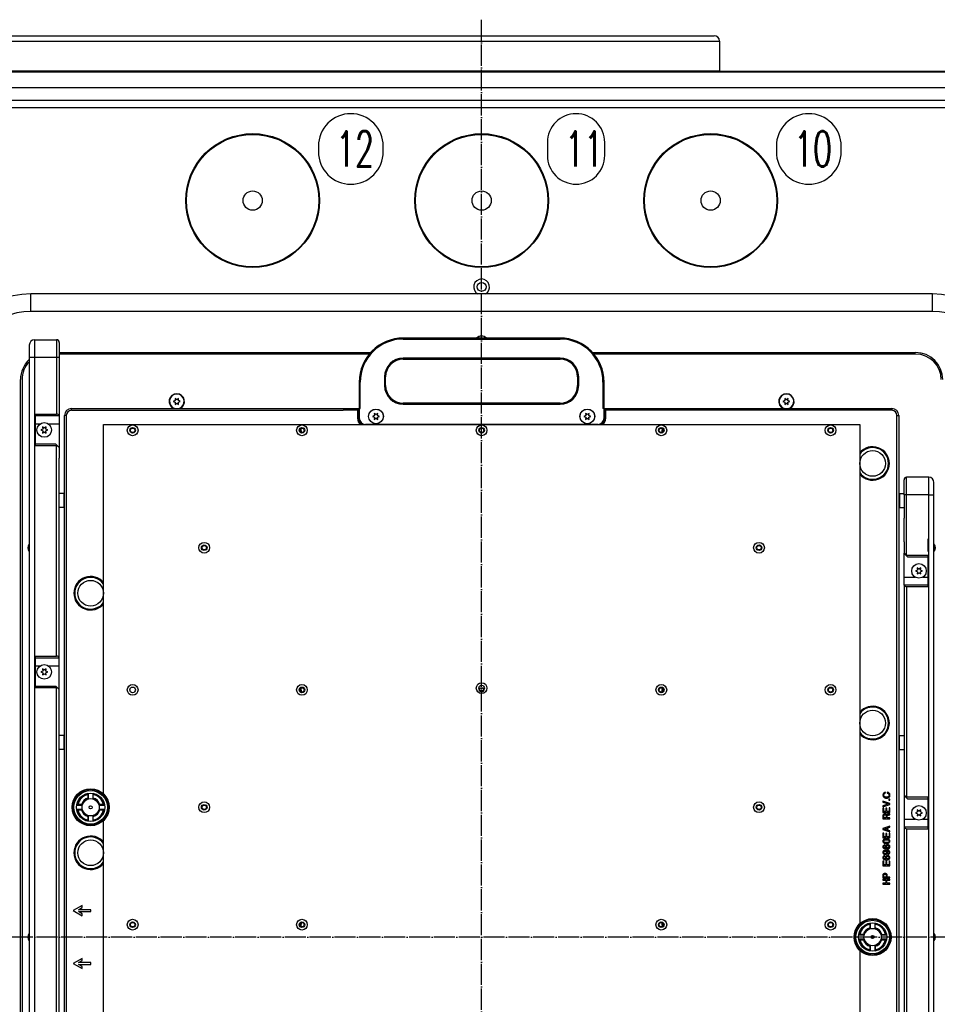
# Model space of a CAD drawing. Extents: x -1809 to 6113, y -4129 to 1471.
# Tile 73 of 197: x 1038 to 1559, y -138 to 421. Entities that reach past the tile are written whole.
import ezdxf

# ---------------------------------------------------------------- set-up
doc = ezdxf.new("R2010")
doc.units = 0
doc.linetypes.add('DOT_CENTER', pattern=[14, 12, -1, 0, -1])
doc.layers.get('0').update_dxf_attribs({"linetype": 'CONTINUOUS'})
doc.layers.add('1', color=7, linetype='CONTINUOUS')
doc.layers.add('VOLL3', color=7, linetype='CONTINUOUS')
doc.styles.add('CONVERTER_1', font='txt.shx', dxfattribs={"width": 0.63})

# ---------------------------------------------------------------- blocks, each defined once
blk = doc.blocks.new('GABEL_TOP__603', base_point=(388.02, -620.67))
at = {"layer": '1', "color": 3, "linetype": 'DOT_CENTER'}
for p, q in [((1300, -620.67), (1300, 420.67)), ((1820.67, -100), (636.33, -100))]:
    blk.add_line(p, q, dxfattribs=at)
at = {"layer": '1', "color": 3, "linetype": 'CONTINUOUS'}
blk.add_line((1435, 391.55), (908.05, 391.55), dxfattribs=at)
at = {"layer": 'VOLL3', "color": 3, "linetype": 'CONTINUOUS'}
for p, q in [((673.55, 411.55), (1432, 411.55)), ((1032.65, 408.55), (1435, 408.55)), ((1435, 408.55), (1435, 391.55))]:
    blk.add_line(p, q, dxfattribs=at)
blk.add_arc((1432, 408.55), 3, 0, 90, dxfattribs=at)
blk = doc.blocks.new('MANI_TOPVIEW__604', base_point=(-1051.42, -951.84))
at = {"layer": '1'}
blk.add_blockref('GABEL_TOP__603', (388.02, -620.67), dxfattribs=at)
blk = doc.blocks.new('TH_B__605', base_point=(-592.2, 283.11))
at = {"color": 7, "linetype": 'CONTINUOUS'}
for p, q in [((908.05, 391.45), (1691.95, 391.45)), ((893.35, 391.15), (1706.65, 391.15)), ((893.35, 382.15), (1706.65, 382.15)), ((1706.66, 374.74), (893.34, 374.74)), ((893.39, 370.88), (1706.61, 370.88)), ((1556, 265), (1044, 265)), ((1044, 255), (1044, 265)), ((1556, 255), (1556, 265)), ((1556, 255), (1044, 255)), ((1043.2, 236), (1043.2, -358)), ((1046.2, 239), (1058.7, 239)), ((1046.2, 239), (1046.2, -361)), ((1058.7, 239), (1058.7, 196.81)), ((1060.2, 237.5), (1060.2, 171.81)), ((1255.5, 239.4), (1255.5, 240)), ((1344.5, 240), (1255.5, 240)), ((1255.5, 239.4), (1344.5, 239.4)), ((1344.5, 239.4), (1344.5, 240)), ((1060.2, 231.8), (1236.99, 231.8)), ((1236.21, 230.9), (1060.2, 230.9)), ((1363.01, 231.8), (1546.4, 231.8)), ((1546.4, 230.9), (1363.79, 230.9)), ((1060.2, 229), (1043.2, 229)), ((1255.5, 228.6), (1255.5, 228)), ((1344.5, 228.6), (1255.5, 228.6)), ((1255.5, 228), (1344.5, 228)), ((1344.5, 228.6), (1344.5, 228)), ((1245.5, 218), (1244.9, 218)), ((1244.9, 218), (1244.9, 213)), ((1245.5, 213), (1245.5, 218)), ((1354.5, 218), (1354.5, 213)), ((1354.5, 218), (1355.1, 218)), ((1355.1, 213), (1355.1, 218)), ((1038.2, -416.4), (1038.2, 216.4)), ((1039.1, 216.4), (1039.1, -416.4)), ((1231.1, 215), (1230.5, 215)), ((1230.5, 215), (1230.5, 194.5)), ((1231.1, 200), (1231.1, 215)), ((1244.9, 213), (1245.5, 213)), ((1355.1, 213), (1354.5, 213)), ((1368.9, 215), (1369.5, 215)), ((1368.9, 215), (1368.9, 200)), ((1369.5, 194.5), (1369.5, 215)), ((1126.08, 204.5), (1124.95, 204)), ((1124.95, 204), (1126.08, 203.5)), ((1126.95, 205), (1125.95, 205.73)), ((1125.95, 205.73), (1126.08, 204.5)), ((1126.08, 203.5), (1125.95, 202.27)), ((1125.95, 202.27), (1126.95, 203)), ((1127.95, 205.73), (1126.95, 205)), ((1126.95, 203), (1127.95, 202.27)), ((1127.82, 204.5), (1127.95, 205.73)), ((1128.95, 204), (1127.82, 204.5)), ((1127.82, 203.5), (1128.95, 204)), ((1127.95, 202.27), (1127.82, 203.5)), ((1344.5, 203), (1255.5, 203)), ((1255.5, 203), (1255.5, 202.4)), ((1255.5, 202.4), (1344.5, 202.4)), ((1344.5, 202.4), (1344.5, 203)), ((1472.18, 204.5), (1471.05, 204)), ((1471.05, 204), (1472.18, 203.5)), ((1472.05, 205.73), (1472.18, 204.5)), ((1473.05, 205), (1472.05, 205.73)), ((1472.18, 203.5), (1472.05, 202.27)), ((1472.05, 202.27), (1473.05, 203)), ((1474.05, 205.73), (1473.05, 205)), ((1473.05, 203), (1474.05, 202.27)), ((1473.92, 204.5), (1474.05, 205.73)), ((1475.05, 204), (1473.92, 204.5)), ((1473.92, 203.5), (1475.05, 204)), ((1474.05, 202.27), (1473.92, 203.5)), ((1046.7, 178.81), (1046.7, 196.81)), ((1046.7, 196.81), (1058.7, 196.81)), ((1060.2, 195.81), (1046.7, 195.81)), ((1063.2, -396), (1063.2, 196)), ((1064.2, 196), (1063.2, 196)), ((1064.2, 196), (1064.2, -396)), ((1067.2, 200), (1230, 200)), ((1067.2, 199), (1067.2, 200)), ((1067.2, 199), (1221.3, 199)), ((1229.5, 199), (1221.3, 199)), ((1229.5, 199), (1230, 199.5)), ((1229.5, 199), (1229.5, 194.5)), ((1230, 200), (1230.5, 200)), ((1230, 200), (1230, 194.5)), ((1230.5, 200), (1231.1, 200)), ((1239.13, 196), (1238, 195.5)), ((1240, 196.5), (1239, 197.23)), ((1239, 197.23), (1239.13, 196)), ((1241, 197.23), (1240, 196.5)), ((1240.87, 196), (1241, 197.23)), ((1242, 195.5), (1240.87, 196)), ((1359.13, 196), (1358, 195.5)), ((1359, 197.23), (1359.13, 196)), ((1360, 196.5), (1359, 197.23)), ((1361, 197.23), (1360, 196.5)), ((1360.87, 196), (1361, 197.23)), ((1362, 195.5), (1360.87, 196)), ((1369.5, 200), (1368.9, 200)), ((1369.5, 200), (1370, 200)), ((1370, 200), (1532.8, 200)), ((1370, 200), (1370, 194.5)), ((1370, 199.5), (1370.5, 199)), ((1378.7, 199), (1370.5, 199)), ((1370.5, 194.5), (1370.5, 199)), ((1532.8, 199), (1378.7, 199)), ((1532.8, 200), (1532.8, 199)), ((1535.8, -396), (1535.8, 196)), ((1535.8, 196), (1536.8, 196)), ((1536.8, 196), (1536.8, -396)), ((1046.7, 191.31), (1049.47, 191.31)), ((1053.93, 191.31), (1060.2, 191.31)), ((1085.37, 190.83), (1514.63, 190.83)), ((1085.37, -19.26), (1085.37, 190.83)), ((1230, 194.5), (1229.5, 194.5)), ((1366, 191), (1234, 191)), ((1238, 195.5), (1239.13, 195)), ((1239.13, 195), (1239, 193.77)), ((1239, 193.77), (1240, 194.5)), ((1240, 194.5), (1241, 193.77)), ((1240.87, 195), (1242, 195.5)), ((1241, 193.77), (1240.87, 195)), ((1358, 195.5), (1359.13, 195)), ((1359.13, 195), (1359, 193.77)), ((1359, 193.77), (1360, 194.5)), ((1360, 194.5), (1361, 193.77)), ((1360.87, 195), (1362, 195.5)), ((1361, 193.77), (1360.87, 195)), ((1370, 194.5), (1370.5, 194.5)), ((1514.63, 190.83), (1514.63, -92.92)), ((1050.83, 188.31), (1049.7, 187.81)), ((1049.7, 187.81), (1050.83, 187.31)), ((1051.7, 188.81), (1050.7, 189.54)), ((1050.7, 189.54), (1050.83, 188.31)), ((1050.83, 187.31), (1050.7, 186.08)), ((1050.7, 186.08), (1051.7, 186.81)), ((1052.7, 189.54), (1051.7, 188.81)), ((1051.7, 186.81), (1052.7, 186.08)), ((1052.57, 188.31), (1052.7, 189.54)), ((1053.7, 187.81), (1052.57, 188.31)), ((1052.57, 187.31), (1053.7, 187.81)), ((1052.7, 186.08), (1052.57, 187.31)), ((1197.52, 186.51), (1197.52, 186.46)), ((1197.72, 186.51), (1197.72, 186.39)), ((1402.28, 186.39), (1402.28, 186.51)), ((1402.48, 186.46), (1402.48, 186.51)), ((1058.2, 179.81), (1046.7, 179.81)), ((1058.2, 179.81), (1059.14, 178.87)), ((1059.14, 178.87), (1060.2, 177.81)), ((1058.7, 178.81), (1046.7, 178.81)), ((1058.7, 59.49), (1058.7, 178.81)), ((1060.2, 163.98), (1060.2, 171.81)), ((1060.2, 163.81), (1060.2, 163.98)), ((1060.2, 142.71), (1060.2, 163.81)), ((1539.8, 151), (1539.8, 159.5)), ((1541.3, 116.81), (1541.3, 161)), ((1553.8, 161), (1541.3, 161)), ((1553.8, -439), (1553.8, 161)), ((1556.8, -436), (1556.8, 158)), ((1062.8, 151.81), (1060.2, 151.81)), ((1062.8, 151.81), (1062.8, 143.81)), ((1063, 151.61), (1062.8, 151.81)), ((1063, 151.61), (1063, 144.01)), ((1537, 151.61), (1537.2, 151.81)), ((1537, 144.01), (1537, 151.61)), ((1537.2, 151.81), (1537.2, 143.81)), ((1537.2, 151.81), (1539.8, 151.81)), ((1539.8, 151), (1539.8, 140.26)), ((1553.8, 151), (1541.3, 151)), ((1063.2, 150.31), (1063, 150.31)), ((1063.2, 145.31), (1063, 145.31)), ((1536.8, 150.31), (1537, 150.31)), ((1536.8, 145.31), (1537, 145.31)), ((1060.2, 143.81), (1060.2, 143.98)), ((1062.8, 143.81), (1060.2, 143.81)), ((1060.2, 122.71), (1060.2, 143.81)), ((1063, 144.01), (1062.8, 143.81)), ((1537, 144.01), (1537.2, 143.81)), ((1537.2, 143.81), (1539.8, 143.81)), ((1539.8, 143.98), (1539.8, 137.81)), ((1539.8, 124.31), (1539.8, 137.81)), ((1539.8, 124.31), (1539.8, 123.98)), ((1539.8, 123.98), (1539.8, 119.81)), ((1539.8, 123.98), (1539.8, 118.01)), ((1553.3, 125.98), (1553.3, 124.31)), ((1553.3, 124.31), (1553.3, 120.98)), ((1060.2, 117.98), (1060.2, 122.71)), ((1060.2, 97.98), (1060.2, 122.71)), ((1060.2, 58.49), (1060.2, 117.98)), ((1539.8, 119.81), (1539.8, 118.01)), ((1539.8, 118.01), (1539.8, 117.81)), ((1539.8, 99.81), (1539.8, 117.81)), ((1539.8, 117.81), (1540.86, 116.75)), ((1553.3, 120.98), (1553.3, 119.81)), ((1553.3, 119.81), (1553.3, 118.81)), ((1540.86, 116.75), (1541.8, 115.81)), ((1541.3, 116.81), (1553.3, 116.81)), ((1541.8, 115.81), (1553.3, 115.81)), ((1553.3, 116.81), (1553.3, 115.81)), ((1553.3, 115.81), (1553.3, 105.98)), ((1547.43, 108.31), (1546.3, 107.81)), ((1546.3, 107.81), (1547.43, 107.31)), ((1548.3, 108.81), (1547.3, 109.54)), ((1547.3, 109.54), (1547.43, 108.31)), ((1547.43, 107.31), (1547.3, 106.08)), ((1547.3, 106.08), (1548.3, 106.81)), ((1549.3, 109.54), (1548.3, 108.81)), ((1548.3, 106.81), (1549.3, 106.08)), ((1549.17, 108.31), (1549.3, 109.54)), ((1550.3, 107.81), (1549.17, 108.31)), ((1549.17, 107.31), (1550.3, 107.81)), ((1549.3, 106.08), (1549.17, 107.31)), ((1539.8, 104.31), (1546.07, 104.31)), ((1550.53, 104.31), (1553.3, 104.31)), ((1553.3, 105.98), (1553.3, 104.31)), ((1553.3, 104.31), (1553.3, 100.98)), ((1553.3, 100.98), (1553.3, 99.81)), ((1539.8, 99.81), (1539.8, 97.98)), ((1553.3, 99.81), (1539.8, 99.81)), ((1539.8, 97.98), (1539.8, 77.98)), ((1541.3, 98.81), (1541.3, -20.51)), ((1553.3, 98.81), (1541.3, 98.81)), ((1553.3, 99.81), (1553.3, 98.81)), ((1539.8, 77.98), (1539.8, -5.51)), ((1046.7, 41.49), (1046.7, 59.49)), ((1046.7, 59.49), (1058.7, 59.49)), ((1046.7, 58.49), (1060.2, 58.49)), ((1060.2, 26.49), (1060.2, 58.49)), ((1046.7, 53.99), (1049.47, 53.99)), ((1050.83, 50.99), (1049.7, 50.49)), ((1049.7, 50.49), (1050.83, 49.99)), ((1051.7, 51.49), (1050.7, 52.22)), ((1050.7, 52.22), (1050.83, 50.99)), ((1052.7, 52.22), (1051.7, 51.49)), ((1052.57, 50.99), (1052.7, 52.22)), ((1053.7, 50.49), (1052.57, 50.99)), ((1052.57, 49.99), (1053.7, 50.49)), ((1053.93, 53.99), (1060.2, 53.99)), ((1050.83, 49.99), (1050.7, 48.76)), ((1050.7, 48.76), (1051.7, 49.49)), ((1051.7, 49.49), (1052.7, 48.76)), ((1052.7, 48.76), (1052.57, 49.99)), ((1046.7, 42.49), (1058.2, 42.49)), ((1058.7, 41.49), (1046.7, 41.49)), ((1058.2, 42.49), (1059.14, 41.55)), ((1058.7, -161.49), (1058.7, 41.49)), ((1059.14, 41.55), (1060.2, 40.49)), ((1197.52, 39.19), (1197.52, 39.14)), ((1197.72, 39.19), (1197.72, 39.07)), ((1402.28, 39.07), (1402.28, 39.19)), ((1402.48, 39.14), (1402.48, 39.19)), ((1060.2, -57), (1060.2, 26.49)), ((1062.8, 14.49), (1060.2, 14.49)), ((1063, 14.29), (1062.8, 14.49)), ((1062.8, 14.49), (1062.8, 6.49)), ((1063, 14.29), (1063, 6.69)), ((1063.2, 12.99), (1063, 12.99)), ((1536.8, 12.99), (1537, 12.99)), ((1537, 14.29), (1537.2, 14.49)), ((1537, 6.69), (1537, 14.29)), ((1537.2, 6.49), (1537.2, 14.49)), ((1537.2, 14.49), (1539.8, 14.49)), ((1062.8, 6.49), (1060.2, 6.49)), ((1063, 6.69), (1062.8, 6.49)), ((1063.2, 7.99), (1063, 7.99)), ((1536.8, 7.99), (1537, 7.99)), ((1537, 6.69), (1537.2, 6.49)), ((1537.2, 6.49), (1539.8, 6.49)), ((1539.8, -5.51), (1539.8, -37.51)), ((1076.53, -18.46), (1076.53, -21.57)), ((1076.83, -21.09), (1076.83, -18.41)), ((1079.23, -18.41), (1079.23, -21.09)), ((1079.53, -21.57), (1079.53, -18.46)), ((1527.88, -19.01), (1527.83, -19.28)), ((1527.83, -19.28), (1527.83, -19.55)), ((1527.83, -19.55), (1527.88, -19.82)), ((1527.98, -18.7), (1527.88, -19.01)), ((1527.88, -19.82), (1527.98, -20.14)), ((1528.13, -18.43), (1527.98, -18.7)), ((1527.98, -20.14), (1528.08, -20.32)), ((1528.08, -20.32), (1528.33, -20.59)), ((1528.33, -18.2), (1528.13, -18.43)), ((1528.73, -17.98), (1528.33, -18.2)), ((1528.33, -20.59), (1528.58, -20.77)), ((1528.38, -19.28), (1528.43, -19.01)), ((1528.38, -19.55), (1528.38, -19.28)), ((1528.43, -19.82), (1528.38, -19.55)), ((1528.43, -19.01), (1528.53, -18.74)), ((1528.53, -20.09), (1528.43, -19.82)), ((1528.53, -18.74), (1528.68, -18.56)), ((1528.63, -20.23), (1528.53, -20.09)), ((1528.58, -20.77), (1528.88, -20.95)), ((1528.78, -20.36), (1528.63, -20.23)), ((1528.68, -18.56), (1528.88, -18.43)), ((1529.13, -17.84), (1528.73, -17.98)), ((1529.03, -20.5), (1528.78, -20.36)), ((1528.88, -18.43), (1529.23, -18.29)), ((1528.88, -20.95), (1529.33, -21.08)), ((1529.33, -20.59), (1529.03, -20.5)), ((1529.23, -18.29), (1529.13, -17.84)), ((1529.68, -20.63), (1529.33, -20.59)), ((1529.33, -21.08), (1529.68, -21.13)), ((1529.98, -20.63), (1529.68, -20.63)), ((1529.68, -21.13), (1529.98, -21.13)), ((1530.33, -20.59), (1529.98, -20.63)), ((1529.98, -21.13), (1530.33, -21.08)), ((1530.73, -17.89), (1530.23, -17.75)), ((1530.23, -17.75), (1530.23, -18.25)), ((1530.23, -18.25), (1530.63, -18.34)), ((1530.63, -20.5), (1530.33, -20.59)), ((1530.33, -21.08), (1530.78, -20.95)), ((1530.63, -18.34), (1530.88, -18.47)), ((1530.88, -20.36), (1530.63, -20.5)), ((1531.03, -18.02), (1530.73, -17.89)), ((1530.78, -20.95), (1531.08, -20.77)), ((1530.88, -18.47), (1531.03, -18.61)), ((1531.03, -20.23), (1530.88, -20.36)), ((1531.33, -18.25), (1531.03, -18.02)), ((1531.03, -18.61), (1531.13, -18.74)), ((1531.13, -20.09), (1531.03, -20.23)), ((1531.08, -20.77), (1531.33, -20.59)), ((1531.13, -18.74), (1531.23, -19.01)), ((1531.23, -19.82), (1531.13, -20.09)), ((1531.2, -21.67), (1531.2, -22.21)), ((1531.8, -21.67), (1531.2, -21.67)), ((1531.2, -22.21), (1531.8, -22.21)), ((1531.23, -19.01), (1531.28, -19.28)), ((1531.28, -19.55), (1531.23, -19.82)), ((1531.28, -19.28), (1531.28, -19.55)), ((1531.58, -18.52), (1531.33, -18.25)), ((1531.33, -20.59), (1531.58, -20.32)), ((1531.68, -18.7), (1531.58, -18.52)), ((1531.58, -20.32), (1531.68, -20.14)), ((1531.78, -19.01), (1531.68, -18.7)), ((1531.68, -20.14), (1531.78, -19.82)), ((1531.83, -19.28), (1531.78, -19.01)), ((1531.78, -19.82), (1531.83, -19.55)), ((1531.8, -22.21), (1531.8, -21.67)), ((1531.83, -19.55), (1531.83, -19.28)), ((1539.8, -19.51), (1540.86, -20.57)), ((1540.86, -20.57), (1541.8, -21.51)), ((1553.3, -20.51), (1541.3, -20.51)), ((1541.8, -21.51), (1553.3, -21.51)), ((1553.3, -20.51), (1553.3, -38.51)), ((1070.09, -25.14), (1072.78, -25.14)), ((1072.78, -27.54), (1070.09, -27.54)), ((1073.26, -24.84), (1070.15, -24.84)), ((1070.15, -27.84), (1073.26, -27.84)), ((1082.8, -24.84), (1082.82, -24.84)), ((1082.8, -27.84), (1085.91, -27.84)), ((1083.29, -24.84), (1082.82, -24.84)), ((1083.27, -25.14), (1085.96, -25.14)), ((1085.96, -27.54), (1083.27, -27.54)), ((1085.26, -24.84), (1083.29, -24.84)), ((1085.26, -24.84), (1085.91, -24.84)), ((1527.8, -22.93), (1527.8, -23.42)), ((1531.8, -24.19), (1527.8, -22.93)), ((1527.8, -23.42), (1531.05, -24.46)), ((1531.05, -24.46), (1527.8, -25.49)), ((1527.8, -25.99), (1531.8, -24.73)), ((1527.8, -25.49), (1527.8, -25.99)), ((1528.3, -26.75), (1527.8, -26.75)), ((1527.8, -26.75), (1527.8, -29.32)), ((1528.3, -28.82), (1528.3, -26.75)), ((1529.5, -26.93), (1529.5, -28.82)), ((1530, -26.93), (1529.5, -26.93)), ((1530, -28.82), (1530, -26.93)), ((1531.3, -26.71), (1531.3, -28.82)), ((1531.8, -26.71), (1531.3, -26.71)), ((1531.8, -24.73), (1531.8, -24.19)), ((1531.8, -29.32), (1531.8, -26.71)), ((1548.3, -28.51), (1547.3, -27.78)), ((1547.3, -27.78), (1547.43, -29.01)), ((1549.3, -27.78), (1548.3, -28.51)), ((1549.17, -29.01), (1549.3, -27.78)), ((1076.53, -31.11), (1076.53, -34.22)), ((1076.83, -34.27), (1076.83, -31.59)), ((1079.23, -31.59), (1079.23, -34.27)), ((1079.53, -34.22), (1079.53, -31.11)), ((1085.37, -166.58), (1085.37, -33.42)), ((1527.8, -29.32), (1531.8, -29.32)), ((1527.85, -30.89), (1527.8, -31.25)), ((1527.8, -31.25), (1527.8, -32.83)), ((1527.8, -32.83), (1531.8, -32.83)), ((1528, -30.62), (1527.85, -30.89)), ((1528.2, -30.44), (1528, -30.62)), ((1528.5, -30.26), (1528.2, -30.44)), ((1529.5, -28.82), (1528.3, -28.82)), ((1528.3, -31.39), (1528.35, -31.12)), ((1528.3, -32.33), (1528.3, -31.39)), ((1529.7, -32.33), (1528.3, -32.33)), ((1528.35, -31.12), (1528.45, -30.89)), ((1528.45, -30.89), (1528.6, -30.76)), ((1528.85, -30.22), (1528.5, -30.26)), ((1528.6, -30.76), (1528.85, -30.67)), ((1529.15, -30.22), (1528.85, -30.22)), ((1528.85, -30.67), (1529.15, -30.67)), ((1529.5, -30.26), (1529.15, -30.22)), ((1529.15, -30.67), (1529.4, -30.76)), ((1529.4, -30.76), (1529.55, -30.89)), ((1529.8, -30.44), (1529.5, -30.26)), ((1529.55, -30.89), (1529.65, -31.12)), ((1529.65, -31.12), (1529.7, -31.39)), ((1529.7, -31.39), (1529.7, -32.33)), ((1529.95, -30.67), (1529.8, -30.44)), ((1530.1, -30.44), (1529.95, -30.67)), ((1531.3, -28.82), (1530, -28.82)), ((1530.4, -30.26), (1530.1, -30.44)), ((1530.2, -31.48), (1530.25, -31.21)), ((1530.2, -32.33), (1530.2, -31.48)), ((1531.8, -32.33), (1530.2, -32.33)), ((1530.25, -31.21), (1530.35, -30.98)), ((1530.35, -30.98), (1530.5, -30.85)), ((1530.75, -30.22), (1530.4, -30.26)), ((1530.5, -30.85), (1530.75, -30.76)), ((1531.05, -30.22), (1530.75, -30.22)), ((1530.75, -30.76), (1531.05, -30.76)), ((1531.4, -30.17), (1531.05, -30.22)), ((1531.05, -30.76), (1531.45, -30.71)), ((1531.8, -30.04), (1531.4, -30.17)), ((1531.45, -30.71), (1531.8, -30.62)), ((1531.8, -30.62), (1531.8, -30.04)), ((1531.8, -32.83), (1531.8, -32.33)), ((1539.8, -33.01), (1546.07, -33.01)), ((1547.43, -29.01), (1546.3, -29.51)), ((1546.3, -29.51), (1547.43, -30.01)), ((1547.43, -30.01), (1547.3, -31.24)), ((1547.3, -31.24), (1548.3, -30.51)), ((1548.3, -30.51), (1549.3, -31.24)), ((1550.3, -29.51), (1549.17, -29.01)), ((1549.17, -30.01), (1550.3, -29.51)), ((1549.3, -31.24), (1549.17, -30.01)), ((1550.53, -33.01), (1553.3, -33.01)), ((1531.8, -37.15), (1527.8, -38.45)), ((1527.8, -38.45), (1527.8, -38.99)), ((1527.8, -38.99), (1531.8, -40.3)), ((1528.5, -38.72), (1530.1, -38.14)), ((1530.1, -39.26), (1528.5, -38.72)), ((1530.1, -38.14), (1530.1, -39.26)), ((1530.6, -38.05), (1531.8, -37.64)), ((1530.6, -39.4), (1530.6, -38.05)), ((1531.8, -37.64), (1531.8, -37.15)), ((1539.8, -37.51), (1539.8, -97)), ((1539.8, -37.51), (1553.3, -37.51)), ((1541.3, -38.51), (1553.3, -38.51)), ((1541.3, -38.51), (1541.3, -241.49)), ((1528.3, -41.06), (1527.8, -41.06)), ((1527.8, -41.06), (1527.8, -43.63)), ((1527.8, -43.63), (1531.8, -43.63)), ((1528.4, -44.62), (1528.2, -44.75)), ((1528.3, -43.13), (1528.3, -41.06)), ((1529.5, -43.13), (1528.3, -43.13)), ((1528.6, -44.53), (1528.4, -44.62)), ((1528.85, -44.44), (1528.6, -44.53)), ((1529.15, -44.39), (1528.85, -44.44)), ((1529.6, -44.35), (1529.15, -44.39)), ((1530, -41.24), (1529.5, -41.24)), ((1529.5, -41.24), (1529.5, -43.13)), ((1530, -44.35), (1529.6, -44.35)), ((1530, -43.13), (1530, -41.24)), ((1531.3, -43.13), (1530, -43.13)), ((1530.45, -44.39), (1530, -44.35)), ((1530.75, -44.44), (1530.45, -44.39)), ((1531.8, -39.8), (1530.6, -39.4)), ((1531, -44.53), (1530.75, -44.44)), ((1531.2, -44.62), (1531, -44.53)), ((1531.4, -44.75), (1531.2, -44.62)), ((1531.8, -41.02), (1531.3, -41.02)), ((1531.3, -41.02), (1531.3, -43.13)), ((1531.8, -40.3), (1531.8, -39.8)), ((1531.8, -43.63), (1531.8, -41.02)), ((1527.85, -45.25), (1527.8, -45.43)), ((1527.8, -45.43), (1527.8, -45.74)), ((1527.8, -45.74), (1527.85, -45.92)), ((1527.85, -48.4), (1527.8, -48.62)), ((1527.8, -48.62), (1527.8, -48.89)), ((1527.8, -48.89), (1527.85, -49.12)), ((1527.95, -45.02), (1527.85, -45.25)), ((1527.85, -45.92), (1527.95, -46.15)), ((1528, -48.13), (1527.85, -48.4)), ((1527.85, -49.12), (1528, -49.39)), ((1528.05, -44.89), (1527.95, -45.02)), ((1527.95, -46.15), (1528.05, -46.28)), ((1528.2, -47.95), (1528, -48.13)), ((1528, -49.39), (1528.2, -49.57)), ((1528.2, -44.75), (1528.05, -44.89)), ((1528.05, -46.28), (1528.2, -46.42)), ((1528.2, -46.42), (1528.4, -46.55)), ((1528.5, -47.77), (1528.2, -47.95)), ((1528.2, -49.57), (1528.5, -49.75)), ((1528.3, -45.43), (1528.4, -45.25)), ((1528.3, -45.74), (1528.3, -45.43)), ((1528.4, -45.92), (1528.3, -45.74)), ((1528.3, -48.67), (1528.35, -48.49)), ((1528.3, -48.85), (1528.3, -48.67)), ((1528.35, -49.03), (1528.3, -48.85)), ((1528.35, -48.49), (1528.45, -48.35)), ((1528.45, -49.16), (1528.35, -49.03)), ((1528.4, -45.25), (1528.55, -45.07)), ((1528.55, -46.1), (1528.4, -45.92)), ((1528.4, -46.55), (1528.6, -46.64)), ((1528.45, -48.35), (1528.6, -48.26)), ((1528.6, -49.25), (1528.45, -49.16)), ((1528.75, -47.72), (1528.5, -47.77)), ((1528.5, -49.75), (1528.75, -49.79)), ((1528.55, -45.07), (1528.7, -44.98)), ((1528.7, -46.19), (1528.55, -46.1)), ((1528.6, -46.64), (1528.85, -46.73)), ((1528.6, -48.26), (1528.75, -48.22)), ((1528.75, -49.3), (1528.6, -49.25)), ((1528.7, -44.98), (1528.95, -44.89)), ((1528.95, -46.28), (1528.7, -46.19)), ((1528.95, -47.72), (1528.75, -47.72)), ((1528.75, -48.22), (1528.95, -48.22)), ((1528.95, -49.3), (1528.75, -49.3)), ((1528.75, -49.79), (1528.95, -49.79)), ((1528.85, -46.73), (1529.15, -46.78)), ((1528.95, -44.89), (1529.5, -44.84)), ((1529.5, -46.33), (1528.95, -46.28)), ((1529.2, -47.77), (1528.95, -47.72)), ((1528.95, -48.22), (1529.1, -48.26)), ((1529.1, -49.25), (1528.95, -49.3)), ((1528.95, -49.79), (1529.2, -49.75)), ((1529.1, -48.26), (1529.25, -48.35)), ((1529.25, -49.16), (1529.1, -49.25)), ((1529.15, -46.78), (1529.6, -46.82)), ((1529.5, -47.95), (1529.2, -47.77)), ((1529.2, -49.75), (1529.5, -49.57)), ((1529.25, -48.35), (1529.35, -48.49)), ((1529.35, -49.03), (1529.25, -49.16)), ((1529.35, -48.49), (1529.4, -48.67)), ((1529.4, -48.85), (1529.35, -49.03)), ((1529.4, -48.67), (1529.4, -48.85)), ((1529.5, -44.84), (1530.1, -44.84)), ((1530.1, -46.33), (1529.5, -46.33)), ((1529.6, -48.04), (1529.5, -47.95)), ((1529.5, -49.57), (1529.6, -49.48)), ((1529.6, -46.82), (1530, -46.82)), ((1529.8, -47.81), (1529.6, -48.04)), ((1529.6, -49.48), (1529.8, -49.7)), ((1530.1, -47.63), (1529.8, -47.81)), ((1529.8, -49.7), (1530.1, -49.88)), ((1529.85, -48.67), (1529.9, -48.44)), ((1529.85, -48.85), (1529.85, -48.67)), ((1529.9, -49.07), (1529.85, -48.85)), ((1529.9, -48.44), (1530.05, -48.26)), ((1530.05, -49.25), (1529.9, -49.07)), ((1530, -46.82), (1530.45, -46.78)), ((1530.05, -48.26), (1530.25, -48.13)), ((1530.25, -49.39), (1530.05, -49.25)), ((1530.1, -44.84), (1530.65, -44.89)), ((1530.65, -46.28), (1530.1, -46.33)), ((1530.45, -47.54), (1530.1, -47.63)), ((1530.1, -49.88), (1530.45, -49.97)), ((1530.25, -48.13), (1530.45, -48.08)), ((1530.45, -49.43), (1530.25, -49.39)), ((1530.45, -46.78), (1530.75, -46.73)), ((1530.7, -47.54), (1530.45, -47.54)), ((1530.45, -48.08), (1530.65, -48.08)), ((1530.65, -49.43), (1530.45, -49.43)), ((1530.45, -49.97), (1530.7, -49.97)), ((1530.65, -44.89), (1530.9, -44.98)), ((1530.9, -46.19), (1530.65, -46.28)), ((1530.65, -48.08), (1530.85, -48.13)), ((1530.85, -49.39), (1530.65, -49.43)), ((1531.05, -47.63), (1530.7, -47.54)), ((1530.7, -49.97), (1531.05, -49.88)), ((1530.75, -46.73), (1531, -46.64)), ((1530.85, -48.13), (1531.05, -48.26)), ((1531.05, -49.25), (1530.85, -49.39)), ((1530.9, -44.98), (1531.05, -45.07)), ((1531.05, -46.1), (1530.9, -46.19)), ((1531, -46.64), (1531.2, -46.55)), ((1531.05, -45.07), (1531.2, -45.25)), ((1531.2, -45.92), (1531.05, -46.1)), ((1531.3, -47.77), (1531.05, -47.63)), ((1531.05, -48.26), (1531.2, -48.44)), ((1531.2, -49.07), (1531.05, -49.25)), ((1531.05, -49.88), (1531.3, -49.75)), ((1531.2, -45.25), (1531.3, -45.43)), ((1531.3, -45.74), (1531.2, -45.92)), ((1531.2, -46.55), (1531.4, -46.42)), ((1531.2, -48.44), (1531.25, -48.67)), ((1531.25, -48.85), (1531.2, -49.07)), ((1531.25, -48.67), (1531.25, -48.85)), ((1531.3, -45.43), (1531.3, -45.74)), ((1531.55, -47.99), (1531.3, -47.77)), ((1531.3, -49.75), (1531.55, -49.52)), ((1531.55, -44.89), (1531.4, -44.75)), ((1531.4, -46.42), (1531.55, -46.28)), ((1531.65, -45.02), (1531.55, -44.89)), ((1531.55, -46.28), (1531.65, -46.15)), ((1531.7, -48.26), (1531.55, -47.99)), ((1531.55, -49.52), (1531.7, -49.25)), ((1531.75, -45.25), (1531.65, -45.02)), ((1531.65, -46.15), (1531.75, -45.92)), ((1531.8, -48.62), (1531.7, -48.26)), ((1531.7, -49.25), (1531.8, -48.89)), ((1531.8, -45.43), (1531.75, -45.25)), ((1531.75, -45.92), (1531.8, -45.74)), ((1531.8, -45.74), (1531.8, -45.43)), ((1531.8, -48.89), (1531.8, -48.62)), ((1527.85, -51.59), (1527.8, -51.82)), ((1527.8, -51.82), (1527.8, -52.04)), ((1527.8, -52.04), (1527.85, -52.27)), ((1527.85, -54.61), (1527.8, -54.79)), ((1527.8, -54.79), (1527.8, -55.1)), ((1527.8, -55.1), (1527.85, -55.28)), ((1527.95, -51.37), (1527.85, -51.59)), ((1527.85, -52.27), (1527.95, -52.49)), ((1527.95, -54.38), (1527.85, -54.61)), ((1527.85, -55.28), (1527.95, -55.51)), ((1528.05, -51.23), (1527.95, -51.37)), ((1527.95, -52.49), (1528.05, -52.63)), ((1528.05, -54.25), (1527.95, -54.38)), ((1527.95, -55.51), (1528.05, -55.64)), ((1528.2, -51.1), (1528.05, -51.23)), ((1528.05, -52.63), (1528.2, -52.76)), ((1528.2, -54.11), (1528.05, -54.25)), ((1528.05, -55.64), (1528.2, -55.78)), ((1528.4, -50.96), (1528.2, -51.1)), ((1528.2, -52.76), (1528.4, -52.9)), ((1528.4, -53.98), (1528.2, -54.11)), ((1528.2, -55.78), (1528.4, -55.91)), ((1528.3, -51.82), (1528.4, -51.59)), ((1528.3, -52.04), (1528.3, -51.82)), ((1528.4, -52.27), (1528.3, -52.04)), ((1528.3, -54.79), (1528.4, -54.61)), ((1528.3, -55.1), (1528.3, -54.79)), ((1528.4, -55.28), (1528.3, -55.1)), ((1528.6, -50.87), (1528.4, -50.96)), ((1528.4, -51.59), (1528.55, -51.41)), ((1528.55, -52.45), (1528.4, -52.27)), ((1528.4, -52.9), (1528.6, -52.99)), ((1528.6, -53.89), (1528.4, -53.98)), ((1528.4, -54.61), (1528.55, -54.43)), ((1528.55, -55.46), (1528.4, -55.28)), ((1528.55, -51.41), (1528.7, -51.32)), ((1528.7, -52.54), (1528.55, -52.45)), ((1528.55, -54.43), (1528.7, -54.34)), ((1528.7, -55.55), (1528.55, -55.46)), ((1528.85, -50.78), (1528.6, -50.87)), ((1528.6, -52.99), (1528.9, -53.08)), ((1528.85, -53.84), (1528.6, -53.89)), ((1528.7, -51.32), (1528.95, -51.23)), ((1528.95, -52.63), (1528.7, -52.54)), ((1528.7, -54.34), (1528.95, -54.29)), ((1528.95, -55.64), (1528.7, -55.55)), ((1529.15, -50.74), (1528.85, -50.78)), ((1528.95, -53.84), (1528.85, -53.84)), ((1528.9, -53.08), (1529.3, -53.08)), ((1528.95, -51.23), (1529.25, -51.23)), ((1529.25, -52.63), (1528.95, -52.63)), ((1528.95, -54.29), (1528.95, -53.84)), ((1529.65, -55.73), (1528.95, -55.64)), ((1529.6, -50.69), (1529.15, -50.74)), ((1529.25, -54.61), (1529.2, -54.83)), ((1529.2, -54.83), (1529.2, -55.06)), ((1529.2, -55.06), (1529.25, -55.28)), ((1529.25, -51.23), (1529.5, -51.32)), ((1529.5, -52.54), (1529.25, -52.63)), ((1529.35, -54.38), (1529.25, -54.61)), ((1529.25, -55.28), (1529.4, -55.51)), ((1529.3, -53.08), (1529.6, -52.99)), ((1529.45, -54.25), (1529.35, -54.38)), ((1529.4, -55.51), (1529.65, -55.73)), ((1529.6, -54.11), (1529.45, -54.25)), ((1529.5, -51.32), (1529.65, -51.41)), ((1529.65, -52.45), (1529.5, -52.54)), ((1530, -50.69), (1529.6, -50.69)), ((1529.6, -52.99), (1529.8, -52.9)), ((1529.8, -53.98), (1529.6, -54.11)), ((1529.65, -51.41), (1529.8, -51.59)), ((1529.8, -52.27), (1529.65, -52.45)), ((1529.7, -54.83), (1529.8, -54.61)), ((1529.7, -55.06), (1529.7, -54.83)), ((1529.8, -55.28), (1529.7, -55.06)), ((1529.8, -51.59), (1529.9, -51.82)), ((1529.9, -52.04), (1529.8, -52.27)), ((1529.8, -52.9), (1530, -52.76)), ((1530, -53.89), (1529.8, -53.98)), ((1529.8, -54.61), (1529.95, -54.43)), ((1529.95, -55.46), (1529.8, -55.28)), ((1529.9, -51.82), (1529.9, -52.04)), ((1529.95, -51.14), (1530.65, -51.23)), ((1530.2, -51.37), (1529.95, -51.14)), ((1529.95, -54.43), (1530.1, -54.34)), ((1530.1, -55.55), (1529.95, -55.46)), ((1530.45, -50.74), (1530, -50.69)), ((1530, -52.76), (1530.15, -52.63)), ((1530.3, -53.8), (1530, -53.89)), ((1530.1, -54.34), (1530.35, -54.25)), ((1530.35, -55.64), (1530.1, -55.55)), ((1530.15, -52.63), (1530.25, -52.49)), ((1530.35, -51.59), (1530.2, -51.37)), ((1530.25, -52.49), (1530.35, -52.27)), ((1530.7, -53.8), (1530.3, -53.8)), ((1530.4, -51.82), (1530.35, -51.59)), ((1530.35, -52.27), (1530.4, -52.04)), ((1530.35, -54.25), (1530.65, -54.25)), ((1530.65, -55.64), (1530.35, -55.64)), ((1530.4, -52.04), (1530.4, -51.82)), ((1530.75, -50.78), (1530.45, -50.74)), ((1530.65, -51.23), (1530.9, -51.32)), ((1530.9, -52.54), (1530.65, -52.58)), ((1530.65, -52.58), (1530.65, -53.03)), ((1530.65, -53.03), (1530.75, -53.03)), ((1530.65, -54.25), (1530.9, -54.34)), ((1530.9, -55.55), (1530.65, -55.64)), ((1531, -53.89), (1530.7, -53.8)), ((1531, -50.87), (1530.75, -50.78)), ((1530.75, -53.03), (1531, -52.99)), ((1530.9, -51.32), (1531.05, -51.41)), ((1531.05, -52.45), (1530.9, -52.54)), ((1530.9, -54.34), (1531.05, -54.43)), ((1531.05, -55.46), (1530.9, -55.55)), ((1531.2, -50.96), (1531, -50.87)), ((1531, -52.99), (1531.2, -52.9)), ((1531.2, -53.98), (1531, -53.89)), ((1531.05, -51.41), (1531.2, -51.59)), ((1531.2, -52.27), (1531.05, -52.45)), ((1531.05, -54.43), (1531.2, -54.61)), ((1531.2, -55.28), (1531.05, -55.46)), ((1531.4, -51.1), (1531.2, -50.96)), ((1531.2, -51.59), (1531.3, -51.77)), ((1531.3, -52.09), (1531.2, -52.27)), ((1531.2, -52.9), (1531.4, -52.76)), ((1531.4, -54.11), (1531.2, -53.98)), ((1531.2, -54.61), (1531.3, -54.83)), ((1531.3, -55.06), (1531.2, -55.28)), ((1531.2, -55.91), (1531.4, -55.78)), ((1531.3, -51.77), (1531.3, -52.09)), ((1531.3, -54.83), (1531.3, -55.06)), ((1531.55, -51.23), (1531.4, -51.1)), ((1531.4, -52.76), (1531.55, -52.63)), ((1531.55, -54.25), (1531.4, -54.11)), ((1531.4, -55.78), (1531.55, -55.64)), ((1531.65, -51.37), (1531.55, -51.23)), ((1531.55, -52.63), (1531.65, -52.49)), ((1531.65, -54.38), (1531.55, -54.25)), ((1531.55, -55.64), (1531.65, -55.51)), ((1531.75, -51.59), (1531.65, -51.37)), ((1531.65, -52.49), (1531.75, -52.27)), ((1531.75, -54.61), (1531.65, -54.38)), ((1531.65, -55.51), (1531.75, -55.28)), ((1531.8, -51.77), (1531.75, -51.59)), ((1531.75, -52.27), (1531.8, -52.09)), ((1531.8, -54.83), (1531.75, -54.61)), ((1531.75, -55.28), (1531.8, -55.06)), ((1531.8, -52.09), (1531.8, -51.77)), ((1531.8, -55.06), (1531.8, -54.83)), ((1060.2, -77), (1060.2, -57)), ((1528.3, -56.95), (1527.8, -56.95)), ((1527.8, -56.95), (1527.8, -59.51)), ((1527.8, -59.51), (1531.8, -59.51)), ((1528.3, -59.02), (1528.3, -56.95)), ((1529.5, -59.02), (1528.3, -59.02)), ((1528.4, -55.91), (1528.6, -56)), ((1528.6, -56), (1528.85, -56.09)), ((1528.85, -56.09), (1529.15, -56.14)), ((1529.15, -56.14), (1529.6, -56.18)), ((1530, -57.13), (1529.5, -57.13)), ((1529.5, -57.13), (1529.5, -59.02)), ((1529.6, -56.18), (1530, -56.18)), ((1530, -56.18), (1530.45, -56.14)), ((1530, -59.02), (1530, -57.13)), ((1531.3, -59.02), (1530, -59.02)), ((1530.45, -56.14), (1530.75, -56.09)), ((1530.75, -56.09), (1531, -56)), ((1531, -56), (1531.2, -55.91)), ((1531.8, -56.9), (1531.3, -56.9)), ((1531.3, -56.9), (1531.3, -59.02)), ((1531.8, -59.51), (1531.8, -56.9)), ((1527.85, -64.51), (1527.8, -64.87)), ((1527.8, -64.87), (1527.8, -66.44)), ((1527.8, -66.44), (1531.8, -66.44)), ((1528, -64.24), (1527.85, -64.51)), ((1528.2, -64.06), (1528, -64.24)), ((1528.5, -63.88), (1528.2, -64.06)), ((1528.3, -65), (1528.35, -64.73)), ((1528.3, -65.95), (1528.3, -65)), ((1529.7, -65.95), (1528.3, -65.95)), ((1528.35, -64.73), (1528.45, -64.51)), ((1528.45, -64.51), (1528.6, -64.37)), ((1528.85, -63.83), (1528.5, -63.88)), ((1528.6, -64.37), (1528.85, -64.28)), ((1529.15, -63.83), (1528.85, -63.83)), ((1528.85, -64.28), (1529.15, -64.28)), ((1529.5, -63.88), (1529.15, -63.83)), ((1529.15, -64.28), (1529.4, -64.37)), ((1529.4, -64.37), (1529.55, -64.51)), ((1529.8, -64.06), (1529.5, -63.88)), ((1529.55, -64.51), (1529.65, -64.73)), ((1529.65, -64.73), (1529.7, -65)), ((1529.7, -65), (1529.7, -65.95)), ((1530, -64.24), (1529.8, -64.06)), ((1530.15, -64.51), (1530, -64.24)), ((1530.2, -64.87), (1530.15, -64.51)), ((1530.2, -65.95), (1530.2, -64.87)), ((1531.8, -65.95), (1530.2, -65.95)), ((1531.8, -66.44), (1531.8, -65.95)), ((1531.8, -67.16), (1527.8, -67.16)), ((1527.8, -67.16), (1527.8, -67.66)), ((1527.8, -67.66), (1529.5, -67.66)), ((1529.5, -69.5), (1527.8, -69.5)), ((1527.8, -69.5), (1527.8, -70)), ((1527.8, -70), (1531.8, -70)), ((1529.5, -67.66), (1529.5, -69.5)), ((1530, -67.66), (1531.8, -67.66)), ((1530, -69.5), (1530, -67.66)), ((1531.8, -69.5), (1530, -69.5)), ((1531.8, -67.66), (1531.8, -67.16)), ((1531.8, -70), (1531.8, -69.5)), ((1060.2, -103), (1060.2, -77)), ((1060.2, -123), (1060.2, -77)), ((1539.8, -77), (1539.8, -88.28)), ((1073.2, -82.11), (1068.2, -85)), ((1071.07, -84.5), (1073.2, -83.27)), ((1073.2, -83.27), (1073.2, -82.11)), ((1068.2, -85), (1073.2, -87.89)), ((1078.2, -84.5), (1071.07, -84.5)), ((1071.07, -85.5), (1078.2, -85.5)), ((1073.2, -86.73), (1071.07, -85.5)), ((1073.2, -87.89), (1073.2, -86.73)), ((1078.2, -85.5), (1078.2, -84.5)), ((1197.52, -91.82), (1197.52, -91.87)), ((1197.72, -91.75), (1197.72, -91.87)), ((1402.28, -91.87), (1402.28, -91.75)), ((1402.48, -91.87), (1402.48, -91.82)), ((1520.47, -92.12), (1520.47, -95.23)), ((1520.77, -94.75), (1520.77, -92.07)), ((1523.17, -92.07), (1523.17, -94.75)), ((1523.47, -95.23), (1523.47, -92.12)), ((1514.04, -98.8), (1516.73, -98.8)), ((1517.2, -98.5), (1514.09, -98.5)), ((1526.74, -98.5), (1529.85, -98.5)), ((1527.22, -98.8), (1529.91, -98.8)), ((1539.8, -97), (1539.8, -123)), ((1539.8, -97), (1539.8, -143)), ((1060.2, -162.49), (1060.2, -103)), ((1516.73, -101.2), (1514.04, -101.2)), ((1514.74, -101.5), (1514.09, -101.5)), ((1514.74, -101.5), (1516.71, -101.5)), ((1516.71, -101.5), (1517.18, -101.5)), ((1517.2, -101.5), (1517.18, -101.5)), ((1520.47, -104.77), (1520.47, -107.88)), ((1520.77, -107.93), (1520.77, -105.25)), ((1523.17, -105.25), (1523.17, -107.93)), ((1523.47, -104.77), (1523.47, -107.88)), ((1526.74, -101.5), (1529.85, -101.5)), ((1529.91, -101.2), (1527.22, -101.2)), ((1514.63, -107.08), (1514.63, -390.83)), ((1073.2, -112.11), (1068.2, -115)), ((1068.2, -115), (1073.2, -117.89)), ((1071.07, -114.5), (1073.2, -113.27)), ((1078.2, -114.5), (1071.07, -114.5)), ((1071.07, -115.5), (1078.2, -115.5)), ((1073.2, -116.73), (1071.07, -115.5)), ((1073.2, -113.27), (1073.2, -112.11)), ((1073.2, -117.89), (1073.2, -116.73)), ((1078.2, -115.5), (1078.2, -114.5))]:
    blk.add_line(p, q, dxfattribs=at)
for centre, radius in [((1170, 318), 38), ((1170, 318), 37.57), ((1300, 318), 38), ((1300, 318), 37.57), ((1430, 318), 38), ((1430, 318), 37.57), ((1170, 318), 5.45), ((1300, 318), 5.45), ((1430, 318), 5.45), ((1300, 269), 2.5), ((1240, 195.5), 4.2), ((1240, 195.5), 4.15), ((1360, 195.5), 4.2), ((1360, 195.5), 4.15), ((1051.7, 187.81), 4.15), ((1101.88, 187.61), 3.05), ((1198, 187.61), 3.05), ((1300, 187.61), 3.05), ((1402, 187.61), 3.05), ((1498.12, 187.61), 3.05), ((1101.88, 187.61), 1.6), ((1101.88, 187.61), 1.25), ((1198, 187.61), 1.6), ((1198, 187.61), 1.25), ((1300, 187.61), 1.6), ((1300, 187.61), 1.25), ((1402, 187.61), 1.6), ((1402, 187.61), 1.25), ((1498.12, 187.61), 1.6), ((1498.12, 187.61), 1.25), ((1521.97, 168.81), 7.3), ((1142.52, 120.98), 3.05), ((1457.48, 120.98), 3.05), ((1142.52, 120.98), 1.6), ((1142.52, 120.98), 1.25), ((1457.48, 120.98), 1.6), ((1457.48, 120.98), 1.25), ((1548.3, 107.81), 4.15), ((1078.03, 95.15), 7.3), ((1051.7, 50.49), 4.15), ((1101.88, 40.29), 3.05), ((1101.88, 40.29), 1.6), ((1198, 40.29), 3.05), ((1198, 40.29), 1.6), ((1198, 40.29), 1.25), ((1300, 41.29), 3.05), ((1300, 41.29), 1.6), ((1300, 40.29), 1.25), ((1402, 40.29), 3.05), ((1402, 40.29), 1.6), ((1402, 40.29), 1.25), ((1498.12, 40.29), 3.05), ((1498.12, 40.29), 1.6), ((1498.12, 40.29), 1.25), ((1521.97, 21.49), 7.3), ((1078.03, -26.34), 10.5), ((1078.03, -26.34), 9.5), ((1078.03, -26.34), 8.03), ((1078.03, -26.34), 4.9), ((1078.03, -26.34), 0.9), ((1142.52, -26.34), 3.05), ((1142.52, -26.34), 1.6), ((1142.52, -26.34), 1.25), ((1457.48, -26.34), 3.05), ((1457.48, -26.34), 1.6), ((1457.48, -26.34), 1.25), ((1548.3, -29.51), 4.15), ((1078.03, -52.17), 7.3), ((1101.88, -92.97), 3.05), ((1101.88, -92.97), 1.6), ((1101.88, -92.97), 1.25), ((1198, -92.97), 3.05), ((1198, -92.97), 1.6), ((1198, -92.97), 1.25), ((1402, -92.97), 3.05), ((1402, -92.97), 1.6), ((1402, -92.97), 1.25), ((1498.12, -92.97), 3.05), ((1498.12, -92.97), 1.6), ((1498.12, -92.97), 1.25), ((1521.97, -100), 10.5), ((1521.97, -100), 9.5), ((1521.97, -100), 8.03), ((1521.97, -100), 4.9), ((1521.97, -100), 0.9)]:
    blk.add_circle(centre, radius, dxfattribs=at)
for centre, radius, start, end in [((1300, 269), 4.5, -62.734, -117.266), ((1044, 216), 49, 90, 180), ((1556, 216), 49, 0, 90), ((1044, 216), 39, 90, 180), ((1556, 216), 39, 0, 90), ((1300, 236.9), 4.2, 47.5694, 132.4306), ((1300, 236.9), 4.15, 48.3301, 131.6699), ((1046.2, 236), 3, 90, 180), ((1058.7, 237.5), 1.5, 0, 90), ((1255.5, 215), 25, 90, 180), ((1255.5, 215), 24.4, 90, 180), ((1344.5, 215), 25, 0, 90), ((1344.5, 215), 24.4, 0, 90), ((1546.4, 216.4), 15.4, 0, 90), ((1546.4, 216.4), 14.5, 0, 90), ((1053.6, 216.4), 15.4, 132.4794, 180), ((1053.6, 216.4), 14.5, 135.8272, 180), ((1255.5, 218), 10.6, 90, 180), ((1255.5, 218), 10, 90, 180), ((1344.5, 218), 10.6, 0, 90), ((1344.5, 218), 10, 0, 90), ((1255.5, 213), 10.6, 180, -90), ((1255.5, 213), 10, 180, -90), ((1344.5, 213), 10, -90, 0), ((1344.5, 213), 10.6, -90, 0), ((1126.95, 204), 4.35, -66.859, -113.141), ((1126.95, 204), 4.15, -74.5483, -105.4517), ((1473.05, 204), 4.35, -66.859, -113.141), ((1473.05, 204), 4.15, -74.5483, -105.4517), ((1058.7, 195.31), 1.5, 19.4712, 90), ((1067.2, 196), 4, 90, 180), ((1067.2, 196), 3, 90, 180), ((1532.8, 196), 4, 0, 90), ((1532.8, 196), 3, 0, 90), ((1234, 194.5), 4.5, 180, -125.3577), ((1234, 194.5), 4, 180, -113.4367), ((1234, 194.5), 3.5, 180, -90), ((1366, 194.5), 3.5, -90, 0), ((1366, 194.5), 4, -66.5633, 0), ((1366, 194.5), 4.5, -54.6423, 0), ((1192.72, 186.51), 4.8, 0, 24.1816), ((1192.72, 186.51), 5, 0, 24.8879), ((1407.28, 186.51), 5, 155.1121, 180), ((1407.28, 186.51), 4.8, 155.8184, 180), ((1058.7, 180.31), 1.5, -90, -73.1255), ((1521.97, 168.81), 9.5, -140.6012, 140.6012), ((1521.97, 168.81), 9, -144.6543, 144.6543), ((1541.3, 159.5), 1.5, 90, 180), ((1553.8, 158), 3, 0, 90), ((1045.4, 120.98), 3.1, 135.2087, -135.2087), ((1554.6, 120.98), 3.1, -44.7913, 44.7913), ((1045.4, 120.98), 2.9, 139.3428, -139.3428), ((1554.6, 120.98), 2.9, -40.6572, 40.6572), ((1541.3, 115.31), 1.5, 90, 106.8745), ((1078.03, 95.15), 9.5, 39.3988, -39.3988), ((1078.03, 95.15), 9, 35.3457, -35.3457), ((1541.3, 100.31), 1.5, -160.5288, -90), ((1058.7, 57.99), 1.5, 19.4712, 90), ((1058.7, 42.99), 1.5, -90, -73.1255), ((1192.72, 39.19), 4.8, 0, 24.1816), ((1192.72, 39.19), 5, 0, 24.8879), ((1407.28, 39.19), 5, 155.1121, 180), ((1407.28, 39.19), 4.8, 155.8184, 180), ((1521.97, 21.49), 9.5, -140.6012, 140.6012), ((1521.97, 21.49), 9, -144.6543, 144.6543), ((1078.03, -26.34), 10, 98.6269, -98.6269), ((1078.03, -26.34), 10, 90, 98.6269), ((1078.03, -26.34), 10, 81.3731, 90), ((1078.03, -26.34), 10, -81.3731, 81.3731), ((1078.03, -26.34), 7.9, 100.9454, 169.0546), ((1078.03, -26.34), 7.39, 101.7171, 168.2829), ((1078.03, -26.34), 5.47, 105.923, 164.077), ((1078.03, -26.34), 5, 104.5494, 165.4506), ((1078.03, -26.34), 5.02, 107.3798, 162.6202), ((1075.33, -21.09), 1.5, -20.2668, 0), ((1080.73, -21.09), 1.5, 180, -159.7332), ((1078.03, -26.34), 5, 14.5494, 75.4506), ((1078.03, -26.34), 7.9, 10.9454, 79.0546), ((1078.03, -26.34), 7.39, 11.7171, 78.2829), ((1078.03, -26.34), 5.47, 15.923, 74.077), ((1078.03, -26.34), 5.02, 17.3798, 72.6202), ((1078.03, -26.34), 10.2, -43.9691, 43.9691), ((1541.3, -22.01), 1.5, 90, 106.8745), ((1078.03, -26.34), 7.9, -169.0546, -100.9454), ((1078.03, -26.34), 7.39, -168.2829, -101.7171), ((1078.03, -26.34), 5.47, -164.077, -105.923), ((1072.78, -23.64), 1.5, -90, -69.7332), ((1072.78, -29.04), 1.5, 69.7332, 90), ((1078.03, -26.34), 5, -165.4506, -104.5494), ((1078.03, -26.34), 5.02, -162.6202, -107.3798), ((1078.03, -26.34), 5, -75.4506, -14.5494), ((1078.03, -26.34), 5.47, -74.077, -15.923), ((1078.03, -26.34), 5.02, -72.6202, -17.3798), ((1078.03, -26.34), 7.39, -78.2829, -11.7171), ((1078.03, -26.34), 7.9, -79.0546, -10.9454), ((1083.27, -23.64), 1.5, -110.2668, -90), ((1083.27, -29.04), 1.5, 90, 110.2668), ((1075.33, -31.59), 1.5, 0, 20.2668), ((1080.73, -31.59), 1.5, 159.7332, 180), ((1078.03, -26.34), 10, -98.6269, -90), ((1078.03, -26.34), 10, -90, -81.3731), ((1541.3, -37.01), 1.5, -160.5288, -90), ((1078.03, -52.17), 9.5, 39.3988, -39.3988), ((1078.03, -52.17), 9, 35.3457, -35.3457), ((1192.72, -91.87), 4.8, -24.1816, 0), ((1192.72, -91.87), 5, -24.8879, 0), ((1407.28, -91.87), 5, 180, -155.1121), ((1407.28, -91.87), 4.8, 180, -155.8184), ((1521.97, -100), 10.2, 136.0309, -136.0309), ((1521.97, -100), 10, 98.6269, -102.9903), ((1521.97, -100), 7.9, 100.9454, 169.0546), ((1521.97, -100), 7.39, 101.7171, 168.2829), ((1521.97, -100), 5.47, 105.923, 164.077), ((1521.97, -100), 10, 90, 98.6269), ((1519.27, -94.75), 1.5, -20.2668, 0), ((1521.97, -100), 10, 81.3731, 90), ((1524.67, -94.75), 1.5, 180, -159.7332), ((1521.97, -100), 10, -77.0097, 81.3731), ((1521.97, -100), 7.9, 10.9454, 79.0546), ((1521.97, -100), 7.39, 11.7171, 78.2829), ((1521.97, -100), 5.47, 15.923, 74.077), ((1045.4, -100), 3.1, 135.2087, -135.2087), ((1045.4, -100), 2.9, 139.3428, -139.3428), ((1516.73, -97.3), 1.5, -90, -69.7332), ((1521.97, -100), 5, 162.5424, 165.4506), ((1521.97, -100), 5.02, 107.3798, 162.6202), ((1521.97, -100), 5, 107.4576, 162.5424), ((1521.97, -100), 5, 104.5494, 107.4576), ((1521.97, -100), 5, 72.5424, 75.4506), ((1521.97, -100), 5.02, 17.3798, 72.6202), ((1521.97, -100), 5, 14.5494, 72.5424), ((1527.22, -97.3), 1.5, -110.2668, -90), ((1554.6, -100), 3.1, -44.7913, 44.7913), ((1554.6, -100), 2.9, -40.6572, 40.6572), ((1521.97, -100), 7.9, -169.0546, -100.9454), ((1521.97, -100), 7.39, -168.2829, -101.7171), ((1521.97, -100), 5.47, -164.077, -105.923), ((1516.73, -102.7), 1.5, 69.7332, 90), ((1521.97, -100), 5, -165.4506, -107.4576), ((1521.97, -100), 5.02, -162.6202, -107.3798), ((1521.97, -100), 5, -107.4576, -104.5494), ((1519.27, -105.25), 1.5, 0, 20.2668), ((1524.67, -105.25), 1.5, 159.7332, 180), ((1521.97, -100), 5, -75.4506, -72.5424), ((1521.97, -100), 5, -72.5424, -17.4576), ((1521.97, -100), 5.02, -72.6202, -17.3798), ((1521.97, -100), 5.47, -74.077, -15.923), ((1521.97, -100), 7.39, -78.2829, -11.7171), ((1521.97, -100), 7.9, -79.0546, -10.9454), ((1527.22, -102.7), 1.5, 90, 110.2668), ((1521.97, -100), 5, -17.4576, -14.5494), ((1521.97, -100), 10, -102.9903, -98.6269), ((1521.97, -100), 10, -98.6269, -90), ((1521.97, -100), 10, -90, -81.3731), ((1521.97, -100), 10, -81.3731, -77.0097)]:
    blk.add_arc(centre, radius, start, end, dxfattribs=at)
for points, knots in [([(1541.3, 151), (1541.2, 151), (1541.04, 151), (1540.87, 151), (1540.52, 151), (1540.32, 151), (1540.24, 151), (1539.99, 151), (1539.9, 151), (1539.86, 151), (1539.82, 151), (1539.8, 151)], [0, 0, 0, 0, 0.2582, 0.434256, 0.775244, 0.982083, 1.06183, 1.310686, 1.402637, 1.436606, 1.500022, 1.500022, 1.500022, 1.500022]), ([(1553.8, 151), (1554.17, 151), (1554.47, 151), (1554.67, 151), (1555.36, 151), (1555.77, 151), (1555.92, 151), (1556.13, 151), (1556.28, 151), (1556.38, 151), (1556.53, 151), (1556.62, 150.99), (1556.67, 150.99), (1556.76, 150.99), (1556.8, 150.99)], [0, 0, 0, 0, 0.673552, 0.868599, 1.55509, 1.965305, 2.123691, 2.331732, 2.476675, 2.57671, 2.725327, 2.816073, 2.873207, 3.00005, 3.00005, 3.00005, 3.00005])]:
    blk.add_open_spline(points, degree=3, knots=knots, dxfattribs=at)
blk = doc.blocks.new('TEXT__606', base_point=(880, -567.68))
at = {"layer": '1', "color": 1}
for points in [[(1225.72, 327.32), (1225.72, 327.32, 0.414214), (1244.12, 345.72), (1244.12, 348.92, 0.414214), (1225.72, 367.32), (1225.72, 367.32, 0.414214), (1207.32, 348.92), (1207.32, 345.72, 0.414214)], [(1353.62, 327.32), (1353.62, 327.32, 0.414214), (1369.92, 343.62), (1369.92, 351.02, 0.414214), (1353.62, 367.32), (1353.62, 367.32, 0.414214), (1337.32, 351.02), (1337.32, 343.62, 0.414214)], [(1485.72, 327.32), (1485.72, 327.32, 0.414214), (1504.12, 345.72), (1504.12, 348.92, 0.414214), (1485.72, 367.32), (1485.72, 367.32, 0.414214), (1467.32, 348.92), (1467.32, 345.72, 0.414214)]]:
    blk.add_lwpolyline(points, format="xyb", close=True, dxfattribs=at)
at = {"layer": '1', "color": 1, "style": 'CONVERTER_1', "width": 0.63}
for s, p in [('12', (1217.32, 337.32)), ('10', (1477.32, 337.32)), ('11', (1347.32, 337.32))]:
    blk.add_text(s, height=20, dxfattribs=at).set_placement(p)
blk = doc.blocks.new('TOPVIEW__607', base_point=(-1612.41, -951.84))
blk.add_blockref('TH_B__605', (-592.2, 283.11))
at = {"layer": '1'}
for name, p in [('MANI_TOPVIEW__604', (-1051.42, -951.84)), ('TEXT__606', (880, -567.68))]:
    blk.add_blockref(name, p, dxfattribs=at)
blk = doc.blocks.new('QW__608', base_point=(-1631.84, -6106.36))
at = {"layer": '1'}
blk.add_blockref('TOPVIEW__607', (-1612.41, -951.84), dxfattribs=at)

msp = doc.modelspace()

# ---------------------------------------------------------------- block references
msp.add_blockref('QW__608', (-1631.84, -6106.36))

doc.saveas('drawing.dxf')
